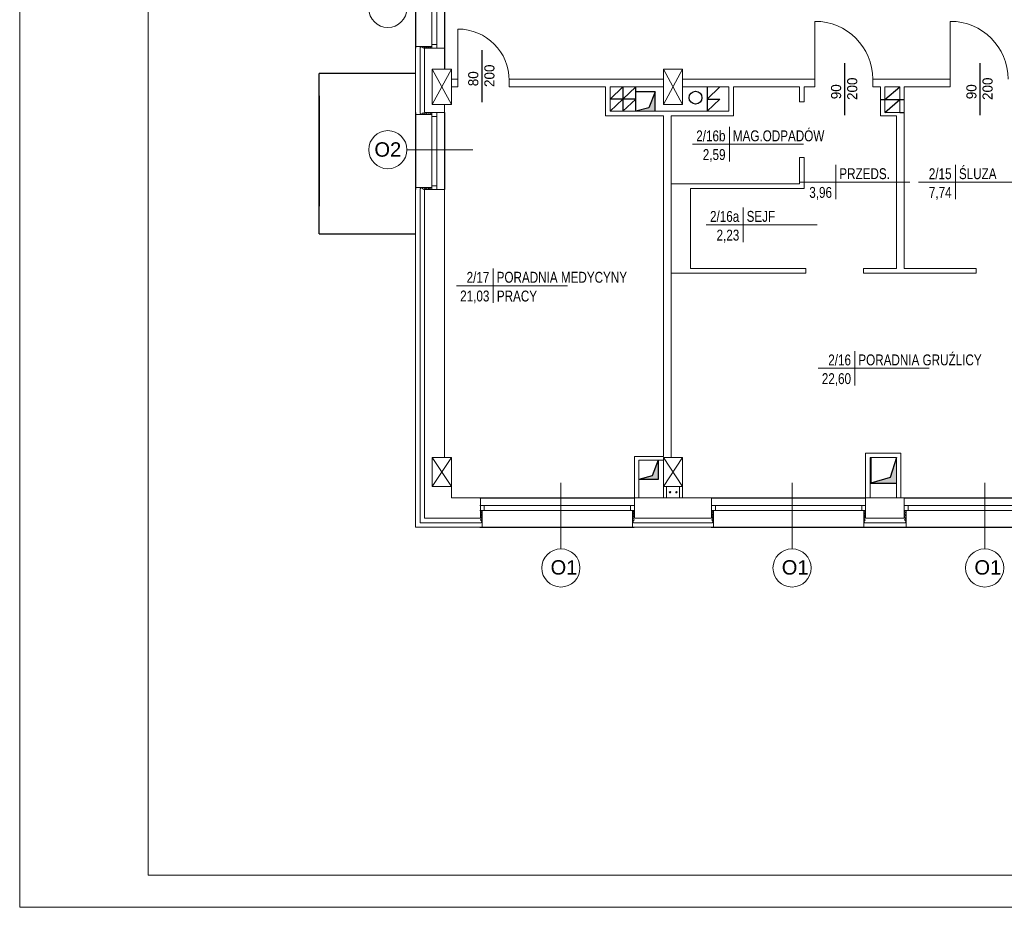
# Model space of a CAD drawing. Header units: millimetres. Extents: x 126553 to 403692, y -95821 to 38049.
# Tile 145 of 256: x 213966 to 215500, y 5446 to 6828. Entities that reach past the tile are written whole.
import ezdxf
from ezdxf.enums import TextEntityAlignment as Align

# ---------------------------------------------------------------- set-up
doc = ezdxf.new("R2010")
doc.units = ezdxf.units.MM
for name, color, linetype, lineweight in [('docieplenie', 6, 'Continuous', 18), ('docieplenie zew.', 6, 'Continuous', 18), ('OKNA', 7, 'Continuous', 13), ('opisy', 7, 'Continuous', 18), ('ramki', 250, 'Continuous', 13), ('TEREN', 1, 'Continuous', 40), ('ŚCIANY CIENKIE', 7, 'Continuous', 18), ('ŚCIANY GRUBE', 7, 'Continuous', 20)]:
    doc.layers.add(name, color=color, linetype=linetype, lineweight=lineweight)
doc.layers.add('KOMINY', color=94, linetype='Continuous', plot=False)
doc.layers.add('WIDOK', color=7, linetype='Continuous')
doc.styles.add('STYLE1', font='txt', dxfattribs={"width": 0.8})
doc.linetypes.add('ZIGZAG', pattern='A,0.0001,-0.2,[131,LTYPESHP.SHX,S=0.2,R=0,X=-0.2,Y=0],-0.4,[131,LTYPESHP.SHX,S=0.2,R=180,X=0.2,Y=0],-0.2', length=0.8001)

# ---------------------------------------------------------------- blocks, each defined once
blk = doc.blocks.new('METKA')
for p, q in [((0, 26.9), (0, -26.9)), ((-57.4, 0), (115.4, 0))]:
    blk.add_line(p, q)
at = {"layer": 'opisy', "style": 'STYLE1', "width": 0.8, "flags": 4}
for tag, p in [('NUMER', (-6.1, 4.5)), ('POWIERZCHNIA', (-6, -24.6))]:
    blk.add_attdef(tag, text='', height=17, dxfattribs=at).set_placement(p, align=Align.RIGHT)
for tag, p in [('NAZWA', (5.3, 4.6)), ('POSADZKA', (5.6, -24.7))]:
    blk.add_attdef(tag, p, '', height=17, dxfattribs=at)
blk = doc.blocks.new('stolarka1')
at = {"layer": 'opisy', "color": 8}
blk.add_line((6731.2, -4655), (6731.2, -4757.8), dxfattribs=at)
at = {"layer": 'opisy'}
blk.add_circle((6731.2, -4787.5), 29.7, dxfattribs=at)
at = {"layer": 'opisy', "insert": (6715.2, -4775.4), "char_height": 22.4, "width": 15.9, "attachment_point": 1}
blk.add_mtext('{\\fArial|b0|i0|c238|p34;O1}', dxfattribs=at)

msp = doc.modelspace()

# ---------------------------------------------------------------- hatches: boundary and pattern name
at = {"layer": 'KOMINY'}
for points in [[(214955.72517, 6715.67801), (214946.3074, 6691.14415), (214925.72517, 6685.67801), (214955.72517, 6685.67801)], [(214955.72517, 6715.67801), (214946.3074, 6691.14415), (214925.72517, 6685.67801), (214955.72517, 6685.67801)], [(214960.64681, 6142.08766), (214951.22904, 6117.5538), (214930.64681, 6112.08766), (214960.64681, 6112.08766)], [(215331.72515, 6106.17806), (215331.72515, 6146.17806), (215321.78311, 6114.98424), (215291.72515, 6106.17806)]]:
    msp.add_hatch(color=0, dxfattribs=at).paths.add_polyline_path(points)

# ---------------------------------------------------------------- linework, layer by layer
at = {"layer": 'docieplenie', "color": 0, "linetype": 'ZIGZAG'}
for p, q in [((214589.82673, 6784.94305), (214591.7758, 6786.61096)), ((214589.82673, 6784.94305), (214589.82673, 6682.18062)), ((214591.7758, 6786.61096), (214595.48583, 6783.83851)), ((214595.48583, 6783.83851), (214598.02864, 6786.49283)), ((214598.02864, 6786.49283), (214601.49904, 6783.86761)), ((214601.49904, 6783.86761), (214604.0938, 6786.5577)), ((214604.0938, 6786.5577), (214607.27216, 6783.7704)), ((214607.27216, 6783.7704), (214607.92093, 6784.67788)), ((214589.82673, 6682.18062), (214592.20988, 6681.03838)), ((214592.20988, 6681.03838), (214594.68651, 6683.13248)), ((214594.68651, 6683.13248), (214597.92519, 6680.91147)), ((214597.92519, 6680.91147), (214600.71923, 6683.13248)), ((214600.71923, 6683.13248), (214604.33886, 6680.91147)), ((214604.33886, 6680.91147), (214607.25998, 6683.06902)), ((214607.25998, 6683.06902), (214607.76787, 6682.81519)), ((214589.82673, 6564.94305), (214591.7758, 6566.61096)), ((214589.82673, 6564.94305), (214589.82673, 6044.71941)), ((214591.7758, 6566.61096), (214595.48583, 6563.83851)), ((214595.48583, 6563.83851), (214598.02864, 6566.49283)), ((214598.02864, 6566.49283), (214601.49904, 6563.86761)), ((214601.49904, 6563.86761), (214604.0938, 6566.5577)), ((214604.0938, 6566.5577), (214607.27216, 6563.7704)), ((214607.27216, 6563.7704), (214607.92093, 6564.67788)), ((214684.18805, 6058.65362), (214686.44118, 6061.48408)), ((214686.24806, 6056.14476), (214684.18805, 6058.65362)), ((214686.44118, 6061.48408), (214684.25247, 6063.47824)), ((214921.08591, 6058.14754), (214923.44059, 6060.69675)), ((214923.37529, 6055.27165), (214921.08591, 6058.14754)), ((214923.44059, 6060.69675), (214921.21666, 6063.24586)), ((215044.18805, 6058.65362), (215046.44118, 6061.48408)), ((215046.24806, 6056.14476), (215044.18805, 6058.65362)), ((215046.44118, 6061.48408), (215044.25247, 6063.47824)), ((215280.91371, 6055.08295), (215283.51845, 6057.59137)), ((215280.92678, 6060.0264), (215283.4985, 6062.51847)), ((215283.51845, 6057.59137), (215280.92678, 6060.0264)), ((215283.4985, 6062.51847), (215282.2516, 6063.5308)), ((215343.88954, 6062.70489), (215344.75314, 6063.45522)), ((215346.51761, 6060.64146), (215343.88954, 6062.70489)), ((215343.88954, 6058.54051), (215346.51761, 6060.64146)), ((215346.48004, 6056.10187), (215343.88954, 6058.54051)), ((214589.82673, 6044.71941), (214684.90995, 6044.71941)), ((214684.18805, 6053.70033), (214686.24806, 6056.14476)), ((214686.31249, 6051.96342), (214684.18805, 6053.70033)), ((214684.18805, 6049.13296), (214686.31249, 6051.96342)), ((214686.24806, 6047.01012), (214684.18805, 6049.13296)), ((214684.89624, 6044.7064), (214686.24806, 6047.01012)), ((214920.95002, 6052.62216), (214923.37529, 6055.27165)), ((214923.20668, 6049.22323), (214920.95002, 6052.62216)), ((214920.98275, 6046.70681), (214923.20668, 6049.22323)), ((214922.1639, 6044.7064), (214920.98275, 6046.70681)), ((214922.1639, 6044.7064), (215044.89624, 6044.7064)), ((215044.18805, 6053.70033), (215046.24806, 6056.14476)), ((215046.31249, 6051.96342), (215044.18805, 6053.70033)), ((215044.18805, 6049.13296), (215046.31249, 6051.96342)), ((215046.24806, 6047.01012), (215044.18805, 6049.13296)), ((215044.89624, 6044.7064), (215046.24806, 6047.01012)), ((215280.87527, 6050.75245), (215283.52154, 6053.12851)), ((215283.22188, 6048.92405), (215280.87527, 6050.75245)), ((215283.52154, 6053.12851), (215280.91371, 6055.08295)), ((215280.91518, 6046.39691), (215283.22188, 6048.92405)), ((215282.20655, 6044.72881), (215280.91518, 6046.39691)), ((215282.20655, 6044.72881), (215345.05118, 6044.72881)), ((215343.86665, 6053.75122), (215346.48004, 6056.10187)), ((215346.46684, 6051.59823), (215343.86665, 6053.75122)), ((215344.12668, 6049.11117), (215346.46684, 6051.59823)), ((215346.57836, 6047.21799), (215344.12668, 6049.11117)), ((215345.05118, 6044.72881), (215346.57836, 6047.21799))]:
    msp.add_line(p, q, dxfattribs=at)
at = {"layer": 'docieplenie', "color": 0, "lineweight": 0}
for points in [[(215204.81604, 6735.67806), (215204.81604, 6825.67806)], [(215415.58252, 6735.67806), (215415.58252, 6825.67806)], [(214648.72515, 6733.67806), (214648.72515, 6813.67806)]]:
    msp.add_lwpolyline(points, dxfattribs=at)
at = {"layer": 'docieplenie', "color": 0, "lineweight": 30}
for points in [[(214686.38381, 6699.95756), (214686.38381, 6780.8255)], [(215251.40465, 6679.71741), (215251.40465, 6760.58535)], [(215462.17113, 6679.71741), (215462.17113, 6760.58535)]]:
    msp.add_lwpolyline(points, dxfattribs=at)
at = {"layer": 'docieplenie', "color": 0, "lineweight": 0}
for centre, radius in [((215204.81604, 6735.67806), 90), ((215415.58252, 6735.67806), 90), ((214648.72515, 6733.67806), 80)]:
    msp.add_arc(centre, radius, 0, 90, dxfattribs=at)
at = {"layer": 'docieplenie zew.', "color": 0, "linetype": 'ZIGZAG'}
for p, q in [((214596.72515, 6786.67806), (214582.72515, 6786.67806)), ((214608.08601, 6786.67806), (214596.72515, 6786.67806)), ((214608.08601, 6783.67806), (214608.08601, 6786.67806))]:
    msp.add_line(p, q, dxfattribs=at)
at = {"layer": 'docieplenie zew.', "color": 0}
for p, q in [((214582.72515, 6786.67806), (214582.72515, 6683.67806)), ((214608.08601, 6786.67806), (214608.08601, 6783.67806)), ((214582.72515, 6683.67806), (214582.72515, 6680.67806)), ((214582.72515, 6680.67806), (214608.08601, 6680.67806)), ((214608.08601, 6680.67806), (214608.08601, 6683.58148)), ((214608.08601, 6683.58148), (214608.08601, 6680.67806)), ((214596.72515, 6566.67806), (214582.72515, 6566.67806)), ((214582.72515, 6566.67806), (214582.72515, 6051.67806)), ((214608.08601, 6566.67806), (214596.72515, 6566.67806)), ((214608.08601, 6563.67806), (214608.08601, 6566.67806)), ((214608.08601, 6566.67806), (214608.08601, 6563.67806)), ((214686.72515, 6063.67806), (214683.72515, 6063.67806)), ((214686.72515, 6063.67806), (214683.72515, 6063.67806)), ((214686.72515, 6037.67806), (214686.72515, 6063.67806)), ((214923.72515, 6063.67806), (214920.72515, 6063.67806)), ((214920.72515, 6063.67806), (214920.72515, 6051.67806)), ((215046.72515, 6063.67806), (215043.72515, 6063.67806)), ((215046.72515, 6037.67806), (215046.72515, 6063.67806)), ((215283.72515, 6063.67806), (215280.72515, 6063.67806)), ((215280.72515, 6063.67806), (215280.72515, 6037.67806)), ((215346.72515, 6063.67806), (215343.72515, 6063.67806)), ((215346.72515, 6037.67806), (215346.72515, 6063.67806)), ((214582.72515, 6051.67806), (214582.72515, 6037.67806)), ((214920.72515, 6051.67806), (214920.72515, 6037.67806)), ((214582.72515, 6037.67806), (214683.72515, 6037.67806)), ((214683.72515, 6037.67806), (214686.72515, 6037.67806)), ((214920.72515, 6037.67806), (215043.72515, 6037.67806)), ((215043.72515, 6037.67806), (215046.72515, 6037.67806)), ((215280.72515, 6037.67806), (215343.72515, 6037.67806)), ((215343.72515, 6037.67806), (215346.72515, 6037.67806))]:
    msp.add_line(p, q, dxfattribs=at)
at = {"layer": 'KOMINY', "color": 0}
for p, q in [((214905.72515, 6723.67806), (214885.72515, 6704.67806)), ((214905.72515, 6723.67806), (214885.72515, 6704.67806)), ((214905.72515, 6723.67806), (214905.72515, 6685.67806)), ((214925.72515, 6723.67806), (214905.72515, 6704.67806)), ((214925.72515, 6723.67806), (214905.72515, 6704.67806)), ((214905.72515, 6723.67806), (214905.72515, 6685.67806)), ((214925.72515, 6685.67806), (214925.72515, 6723.67806)), ((214925.72515, 6685.67806), (214925.72515, 6723.67806)), ((215036.72515, 6723.67806), (215036.72515, 6685.67806)), ((215056.72515, 6723.67806), (215036.72515, 6704.67806)), ((215056.72515, 6723.67806), (215036.72515, 6704.67806)), ((215036.72515, 6723.67806), (215036.72515, 6685.67806)), ((215313.72515, 6703.67806), (215336.72515, 6723.67806)), ((214925.72515, 6704.67806), (214885.72515, 6704.67806)), ((214925.72515, 6704.67806), (214885.72515, 6704.67806)), ((214905.72515, 6704.67806), (214885.72515, 6685.67806)), ((214925.72515, 6704.67806), (214905.72515, 6685.67806)), ((214925.72515, 6704.67806), (214905.72515, 6685.67806)), ((214955.72515, 6715.67806), (214925.72515, 6715.67806)), ((214955.72515, 6715.67806), (214925.72515, 6715.67806)), ((214955.72517, 6715.67801), (214946.3074, 6691.14415)), ((214955.72517, 6715.67801), (214946.3074, 6691.14415)), ((214955.72515, 6685.67806), (214955.72515, 6715.67806)), ((214955.72515, 6685.67806), (214955.72515, 6715.67806)), ((215036.72515, 6704.67806), (215056.72515, 6704.67806)), ((215056.72515, 6704.67806), (215036.72515, 6685.67806)), ((215056.72515, 6704.67806), (215036.72515, 6685.67806)), ((215036.72515, 6704.67806), (215056.72515, 6704.67806)), ((215306.72515, 6703.67806), (215343.72515, 6703.67806)), ((215313.72515, 6683.67806), (215336.72515, 6703.67806)), ((214946.3074, 6691.14415), (214925.72517, 6685.67801)), ((215336.72515, 6683.67806), (215343.72515, 6683.67806)), ((214960.64681, 6142.08766), (214951.22904, 6117.5538)), ((214960.64681, 6142.08766), (214951.22904, 6117.5538)), ((214960.64681, 6142.08766), (214960.64681, 6112.08766)), ((215291.72515, 6146.17806), (215291.72515, 6106.17806)), ((215331.72515, 6146.17806), (215321.78311, 6114.98424)), ((214951.22904, 6117.5538), (214930.64681, 6112.08766)), ((214955.80533, 6112.08766), (214930.64681, 6112.08766)), ((214960.64681, 6112.08766), (214930.64681, 6112.08766)), ((215321.78311, 6114.98424), (215291.72515, 6106.17806)), ((215291.72515, 6106.17806), (215331.72515, 6106.17806))]:
    msp.add_line(p, q, dxfattribs=at)
msp.add_circle((215018.87403, 6706.69468), 10, dxfattribs=at)
at = {"layer": 'OKNA', "color": 0}
for p, q in [((214608.08601, 6903.58148), (214608.08601, 6783.67806)), ((214616.08601, 6903.58148), (214616.08601, 6783.67806)), ((214616.08601, 6789.58148), (214608.08601, 6789.58148)), ((214608.08601, 6683.58148), (214608.08601, 6563.67806)), ((214616.08601, 6677.58148), (214608.08601, 6677.58148)), ((214616.08601, 6683.58148), (214616.08601, 6563.67806)), ((214616.08601, 6569.58148), (214608.08601, 6569.58148)), ((214683.10015, 6071.67806), (214923.10015, 6071.67806)), ((214683.10015, 6063.67806), (214923.10015, 6063.67806)), ((214689.72515, 6063.67806), (214689.72515, 6071.67806)), ((214917.72515, 6063.67806), (214917.72515, 6071.67806)), ((215043.10015, 6071.67806), (215283.10015, 6071.67806)), ((215043.10015, 6063.67806), (215283.10015, 6063.67806)), ((215049.72515, 6063.67806), (215049.72515, 6071.67806)), ((215277.72515, 6063.67806), (215277.72515, 6071.67806)), ((215343.10015, 6071.67806), (215583.10015, 6071.67806)), ((215343.10015, 6063.67806), (215583.10015, 6063.67806)), ((215349.72515, 6063.67806), (215349.72515, 6071.67806))]:
    msp.add_line(p, q, dxfattribs=at)
at = {"layer": 'opisy', "color": 0}
msp.add_line((214672.08618, 6625.76599), (214569.3132, 6625.76599), dxfattribs=at)
for centre in [(214539.61295, 6845.76599), (214539.61295, 6625.76599)]:
    msp.add_circle(centre, 29.70025, dxfattribs=at)
at = {"layer": 'ramki', "color": 0, "ltscale": 0.6}
for points in [[(213966.30998, 9645.64919), (226870.0253, 9645.64919), (226870.0253, 5445.64919), (213966.30998, 5445.64919)], [(214166.30998, 9595.64919), (226820.0253, 9595.64919), (226820.0253, 5495.64919), (214166.30998, 5495.64919)]]:
    msp.add_lwpolyline(points, close=True, dxfattribs=at)
at = {"layer": 'WIDOK', "color": 0}
for p, q in [((214582.72515, 6903.67806), (214582.72515, 6783.67806)), ((214627.72515, 6903.67806), (214627.72515, 6751.17806)), ((214627.72515, 6903.67806), (214627.72515, 6783.67806)), ((214432.72515, 6494.67796), (214432.72515, 6744.67796)), ((214432.72515, 6709.67806), (214432.72515, 6537.67806)), ((214582.72515, 6683.67806), (214582.72515, 6563.67806)), ((214627.72515, 6683.67806), (214627.72515, 6563.67806)), ((214683.10015, 6083.67806), (214923.10015, 6083.67806)), ((215043.10015, 6083.67806), (215283.10015, 6083.67806)), ((215343.10015, 6083.67806), (215583.10015, 6083.67806)), ((214683.10015, 6037.67806), (214923.10015, 6037.67806)), ((215043.10015, 6037.67806), (215703.10015, 6037.67806))]:
    msp.add_line(p, q, dxfattribs=at)
for points in [[(214582.72515, 6744.67796), (214432.72515, 6744.67796)], [(214432.72515, 6494.67796), (214582.72515, 6494.67796)]]:
    msp.add_lwpolyline(points, dxfattribs=at)
at = {"layer": 'ŚCIANY CIENKIE', "color": 0}
for p, q in [((214638.72515, 6751.17806), (214608.72515, 6696.17806)), ((214608.72515, 6751.17806), (214638.72515, 6696.17806)), ((214968.72515, 6751.17806), (214998.72515, 6696.17806)), ((214998.72515, 6751.17806), (214968.72515, 6696.17806)), ((214638.72515, 6146.17806), (214608.72515, 6101.17806)), ((214608.72515, 6146.17806), (214638.72515, 6101.17806)), ((214998.72515, 6146.17806), (214968.72515, 6101.17806)), ((214968.72515, 6146.17806), (214998.72515, 6101.17806))]:
    msp.add_line(p, q, dxfattribs=at)
at = {"layer": 'ŚCIANY GRUBE', "color": 0}
for p, q in [((214596.72515, 6783.67806), (214627.72515, 6783.67806)), ((214596.72515, 6783.67806), (214596.72515, 6683.67806)), ((214596.72515, 6783.67806), (214627.72515, 6783.67806)), ((214596.72515, 6783.67806), (214627.72515, 6783.67806)), ((214627.72515, 6783.67806), (214627.72515, 6751.17806)), ((214608.72515, 6751.17806), (214608.72515, 6696.17806)), ((214638.72515, 6751.17806), (214608.72515, 6751.17806)), ((214638.72515, 6696.17806), (214638.72515, 6751.17806)), ((214638.72515, 6751.17806), (214638.72515, 6735.67806)), ((214968.72515, 6751.17806), (214968.72515, 6696.17806)), ((214998.72515, 6751.17806), (214968.72515, 6751.17806)), ((214998.72515, 6696.17806), (214998.72515, 6751.17806)), ((214648.72515, 6735.67806), (214638.72515, 6735.67806)), ((214648.72515, 6723.67806), (214648.72515, 6735.67806)), ((214648.72515, 6723.67806), (214648.72515, 6733.67806)), ((214728.70014, 6735.67806), (214968.72515, 6735.67806)), ((214728.72515, 6723.67806), (214728.72515, 6733.67806)), ((214998.72515, 6735.67806), (215204.81604, 6735.67806)), ((215204.81604, 6723.67806), (215204.81604, 6735.67806)), ((215204.81604, 6723.67806), (215204.81604, 6735.67806)), ((215204.81604, 6723.67806), (215204.81604, 6735.67806)), ((215204.81604, 6723.67806), (215204.81604, 6733.67806)), ((215294.81604, 6735.67806), (215415.58252, 6735.67806)), ((215294.81604, 6723.67806), (215294.81604, 6735.67806)), ((215294.81604, 6723.67806), (215294.81604, 6735.67806)), ((215415.58252, 6723.67806), (215415.58252, 6735.67806)), ((215415.58252, 6723.67806), (215415.58252, 6735.67806)), ((215415.58252, 6723.67806), (215415.58252, 6735.67806)), ((215415.58252, 6723.67806), (215415.58252, 6735.67806)), ((215415.58252, 6723.67806), (215415.58252, 6733.67806)), ((214648.72515, 6723.67806), (214638.72515, 6723.67806)), ((214878.72515, 6723.67806), (214728.72515, 6723.67806)), ((214878.72515, 6678.67806), (214878.72515, 6723.67806)), ((214885.72515, 6723.67806), (214968.72515, 6723.67806)), ((214885.72515, 6685.67806), (214885.72515, 6723.67806)), ((214998.72515, 6723.67806), (215070.72515, 6723.67806)), ((215070.72515, 6723.67806), (215070.72515, 6685.67806)), ((215077.72515, 6723.67806), (215077.72515, 6678.67806)), ((215077.72515, 6723.67806), (215180.79923, 6723.67806)), ((215180.79923, 6700.21923), (215180.79923, 6723.67806)), ((215187.79923, 6700.21923), (215187.79923, 6723.67806)), ((215187.79923, 6723.67806), (215204.81604, 6723.67806)), ((215294.81604, 6723.67806), (215306.72515, 6723.67806)), ((215306.72515, 6723.67806), (215306.72515, 6678.67806)), ((215313.72515, 6703.67806), (215313.72515, 6723.67806)), ((215313.72515, 6723.67806), (215336.72515, 6723.67806)), ((215313.72515, 6721.67806), (215313.72515, 6683.67806)), ((215336.72515, 6683.67806), (215336.72515, 6723.67806)), ((215343.72515, 6440.67806), (215343.72515, 6723.67806)), ((215415.58252, 6723.67806), (215343.72515, 6723.67806)), ((215313.72515, 6683.67806), (215313.72515, 6703.67806)), ((214608.72515, 6696.17806), (214638.72515, 6696.17806)), ((214627.72515, 6696.17806), (214627.72515, 6683.67806)), ((214968.72515, 6685.67806), (214885.72515, 6685.67806)), ((214905.72515, 6685.67806), (214925.72515, 6685.67806)), ((214925.72515, 6685.67806), (214955.72515, 6685.67806)), ((214968.72515, 6696.17806), (214998.72515, 6696.17806)), ((215070.72515, 6685.67806), (214968.72515, 6685.67806)), ((215039.17557, 6685.67806), (215036.72515, 6685.67806)), ((215180.79923, 6700.21923), (215187.79923, 6700.21923)), ((214596.72515, 6683.67806), (214627.72515, 6683.67806)), ((214627.72515, 6683.67806), (214596.72515, 6683.67806)), ((214596.72515, 6683.67806), (214627.72515, 6683.67806)), ((214596.72515, 6683.67806), (214627.72515, 6683.67806)), ((214968.72515, 6678.67806), (214878.72515, 6678.67806)), ((214968.72515, 6148.02579), (214968.72515, 6678.67806)), ((215077.72515, 6678.67806), (214980.72515, 6678.67806)), ((214980.72515, 6433.67806), (214980.72515, 6678.67806)), ((215306.72515, 6678.67806), (215331.72515, 6678.67806)), ((215313.72515, 6683.67806), (215336.72515, 6683.67806)), ((215331.72515, 6678.67806), (215331.72515, 6628.67806)), ((215331.72515, 6440.67806), (215331.72515, 6678.67806)), ((215180.79923, 6572.54641), (215180.79923, 6613.41102)), ((215180.79923, 6613.41102), (215187.79923, 6613.41102)), ((215187.79923, 6565.54641), (215187.79923, 6613.41102)), ((214596.72515, 6563.67806), (214627.72515, 6563.67806)), ((214596.72515, 6563.67806), (214627.72515, 6563.67806)), ((214596.72515, 6563.67806), (214627.72515, 6563.67806)), ((214596.72515, 6563.67806), (214596.72515, 6051.67806)), ((214627.72515, 6563.67806), (214627.72515, 6146.17806)), ((214980.72515, 6572.54641), (215180.79923, 6572.54641)), ((215010.72515, 6440.67806), (215010.72515, 6565.54641)), ((215010.72515, 6565.54641), (215187.79923, 6565.54641)), ((215010.72515, 6440.67806), (215190.55792, 6440.67806)), ((215190.55792, 6433.67806), (215190.55792, 6440.67806)), ((215280.55792, 6433.67806), (215280.55792, 6440.67806)), ((215280.55792, 6440.67806), (215331.72515, 6440.67806)), ((215343.72515, 6440.67806), (215455.88552, 6440.67806)), ((215455.88552, 6433.67806), (215455.88552, 6440.67806)), ((214980.72515, 6146.17806), (214980.72515, 6433.67806)), ((214980.72515, 6433.67806), (215190.55792, 6433.67806)), ((215280.55792, 6433.67806), (215455.88552, 6433.67806)), ((215283.72515, 6153.17806), (215338.72515, 6153.17806)), ((215283.72515, 6083.67806), (215283.72515, 6153.17806)), ((215338.72515, 6083.67806), (215338.72515, 6153.17806)), ((214608.72515, 6146.17806), (214608.72515, 6101.17806)), ((214638.72515, 6146.17806), (214608.72515, 6146.17806)), ((214638.72515, 6101.17806), (214638.72515, 6146.17806)), ((214968.72515, 6148.02579), (214923.72515, 6148.02579)), ((214923.72515, 6112.08766), (214923.72515, 6148.02579)), ((214930.64681, 6142.08766), (214953.72515, 6142.08766)), ((214930.64681, 6083.67806), (214930.64681, 6142.08766)), ((214930.64681, 6142.08766), (214968.72515, 6142.08766)), ((214933.72515, 6148.02579), (214960.72515, 6148.02579)), ((214968.72515, 6146.17806), (214968.72515, 6101.17806)), ((214998.72515, 6146.17806), (214968.72515, 6146.17806)), ((214998.72515, 6101.17806), (214998.72515, 6146.17806)), ((215290.72515, 6146.17806), (215331.72515, 6146.17806)), ((215290.72515, 6083.67806), (215290.72515, 6146.17806)), ((215331.72515, 6146.17806), (215291.72515, 6146.17806)), ((215331.72515, 6083.67806), (215331.72515, 6146.17806)), ((214923.72515, 6083.67806), (214923.72515, 6112.08766)), ((214608.72515, 6101.17806), (214638.72515, 6101.17806)), ((214638.72515, 6101.17806), (214638.72515, 6083.67806)), ((214968.72515, 6101.17806), (214998.72515, 6101.17806)), ((214968.72515, 6101.17806), (214968.72515, 6083.67806)), ((214973.72515, 6101.17806), (214973.72515, 6083.67806)), ((214993.72515, 6101.17806), (214993.72515, 6083.67806)), ((214998.72515, 6101.17806), (214998.72515, 6083.67806)), ((214683.72515, 6083.67806), (214638.72515, 6083.67806)), ((214683.72515, 6051.67806), (214683.72515, 6083.67806)), ((214923.72515, 6051.67806), (214923.72515, 6083.67806)), ((214923.72515, 6083.67806), (215043.72515, 6083.67806)), ((215043.72515, 6083.67806), (215043.72515, 6051.67806)), ((215283.72515, 6051.67806), (215283.72515, 6083.67806)), ((215283.72515, 6083.67806), (215343.72515, 6083.67806)), ((215343.72515, 6083.67806), (215343.72515, 6051.67806)), ((214596.72515, 6051.67806), (214683.72515, 6051.67806)), ((215043.72515, 6051.67806), (214923.72515, 6051.67806)), ((215343.72515, 6051.67806), (215283.72515, 6051.67806))]:
    msp.add_line(p, q, dxfattribs=at)
for centre in [(214979.05609, 6092.12401), (214989.05609, 6092.12401)]:
    msp.add_circle(centre, 1.06853, dxfattribs=at)

# ---------------------------------------------------------------- block references
at = {"layer": 'opisy', "color": 0}
ref = msp.add_blockref('METKA', (215071.57697, 6634.28173), dxfattribs=at)
ref.add_attrib('NAZWA', 'MAG.ODPADÓW', (215076.91821, 6638.84072), dxfattribs={"height": 17, "style": 'STYLE1', "width": 0.8, "flags": 4})
ref.add_attrib('NUMER', '2/16b', dxfattribs={"height": 17, "style": 'STYLE1', "width": 0.8, "flags": 4}).set_placement((215065.43451, 6638.74916), align=Align.RIGHT)
ref.add_attrib('POWIERZCHNIA', '2,59', dxfattribs={"height": 17, "style": 'STYLE1', "width": 0.8, "flags": 4}).set_placement((215065.53596, 6609.64396), align=Align.RIGHT)
ref = msp.add_blockref('METKA', (215237.37, 6575.32667), dxfattribs=at)
ref.add_attrib('NAZWA', 'PRZEDS.', (215242.71125, 6579.88566), dxfattribs={"height": 17, "style": 'STYLE1', "width": 0.8, "flags": 4})
ref.add_attrib('POWIERZCHNIA', '3,96', dxfattribs={"height": 17, "style": 'STYLE1', "width": 0.8, "flags": 4}).set_placement((215231.32899, 6550.6889), align=Align.RIGHT)
ref = msp.add_blockref('METKA', (215423.63462, 6575.32667), dxfattribs=at)
ref.add_attrib('NAZWA', 'ŚLUZA', (215428.97587, 6579.88566), dxfattribs={"height": 17, "style": 'STYLE1', "width": 0.8, "flags": 4})
ref.add_attrib('NUMER', '2/15', dxfattribs={"height": 17, "style": 'STYLE1', "width": 0.8, "flags": 4}).set_placement((215417.49217, 6579.7941), align=Align.RIGHT)
ref.add_attrib('POWIERZCHNIA', '7,74', dxfattribs={"height": 17, "style": 'STYLE1', "width": 0.8, "flags": 4}).set_placement((215417.59361, 6550.6889), align=Align.RIGHT)
ref = msp.add_blockref('METKA', (215093.01138, 6508.81294), dxfattribs=at)
ref.add_attrib('NAZWA', 'SEJF', (215098.35263, 6513.37193), dxfattribs={"height": 17, "style": 'STYLE1', "width": 0.8, "flags": 4})
ref.add_attrib('NUMER', '2/16a', dxfattribs={"height": 17, "style": 'STYLE1', "width": 0.8, "flags": 4}).set_placement((215086.86892, 6513.28037), align=Align.RIGHT)
ref.add_attrib('POWIERZCHNIA', '2,23', dxfattribs={"height": 17, "style": 'STYLE1', "width": 0.8, "flags": 4}).set_placement((215086.97037, 6484.17517), align=Align.RIGHT)
msp.add_blockref('METKA', (214703.78132, 6413.94252), dxfattribs=at).add_auto_attribs({'NAZWA': 'PORADNIA MEDYCYNY', 'POSADZKA': 'PRACY', 'NUMER': '2/17', 'POWIERZCHNIA': '21,03'})
ref = msp.add_blockref('METKA', (215267.02396, 6285.276), dxfattribs=at)
ref.add_attrib('NAZWA', 'PORADNIA GRUŹLICY', (215272.36521, 6289.83499), dxfattribs={"height": 17, "style": 'STYLE1', "width": 0.8, "flags": 4})
ref.add_attrib('NUMER', '2/16', dxfattribs={"height": 17, "style": 'STYLE1', "width": 0.8, "flags": 4}).set_placement((215260.8815, 6289.74343), align=Align.RIGHT)
ref.add_attrib('POWIERZCHNIA', '22,60', dxfattribs={"height": 17, "style": 'STYLE1', "width": 0.8, "flags": 4}).set_placement((215260.98295, 6260.63823), align=Align.RIGHT)
at = {"layer": 'TEREN', "color": 0}
for p in [(208077.88497, 10761.75366), (208437.88497, 10761.75366), (208737.88497, 10761.75366)]:
    msp.add_blockref('stolarka1', p, dxfattribs=at)

# ---------------------------------------------------------------- texts
at = {"layer": 'opisy', "color": 0, "char_height": 15.68, "width": 11.13, "attachment_point": 1, "rotation": 90}
for s, insert in [('80', (214664.80088, 6724.58557)), ('200', (214689.94387, 6723.39769)), ('200', (215254.96471, 6703.15755)), ('200', (215465.73119, 6703.15755)), ('90', (215229.82172, 6704.34543)), ('90', (215440.5882, 6704.34543))]:
    msp.add_mtext(s, dxfattribs=dict(at, insert=insert))
at = {"layer": 'opisy', "color": 0, "insert": (214518.72264, 6637.27869), "char_height": 22.4, "width": 15.9, "attachment_point": 1}
msp.add_mtext('{\\fArial|b0|i0|c238|p34;O2}', dxfattribs=at)

doc.saveas('drawing.dxf')
